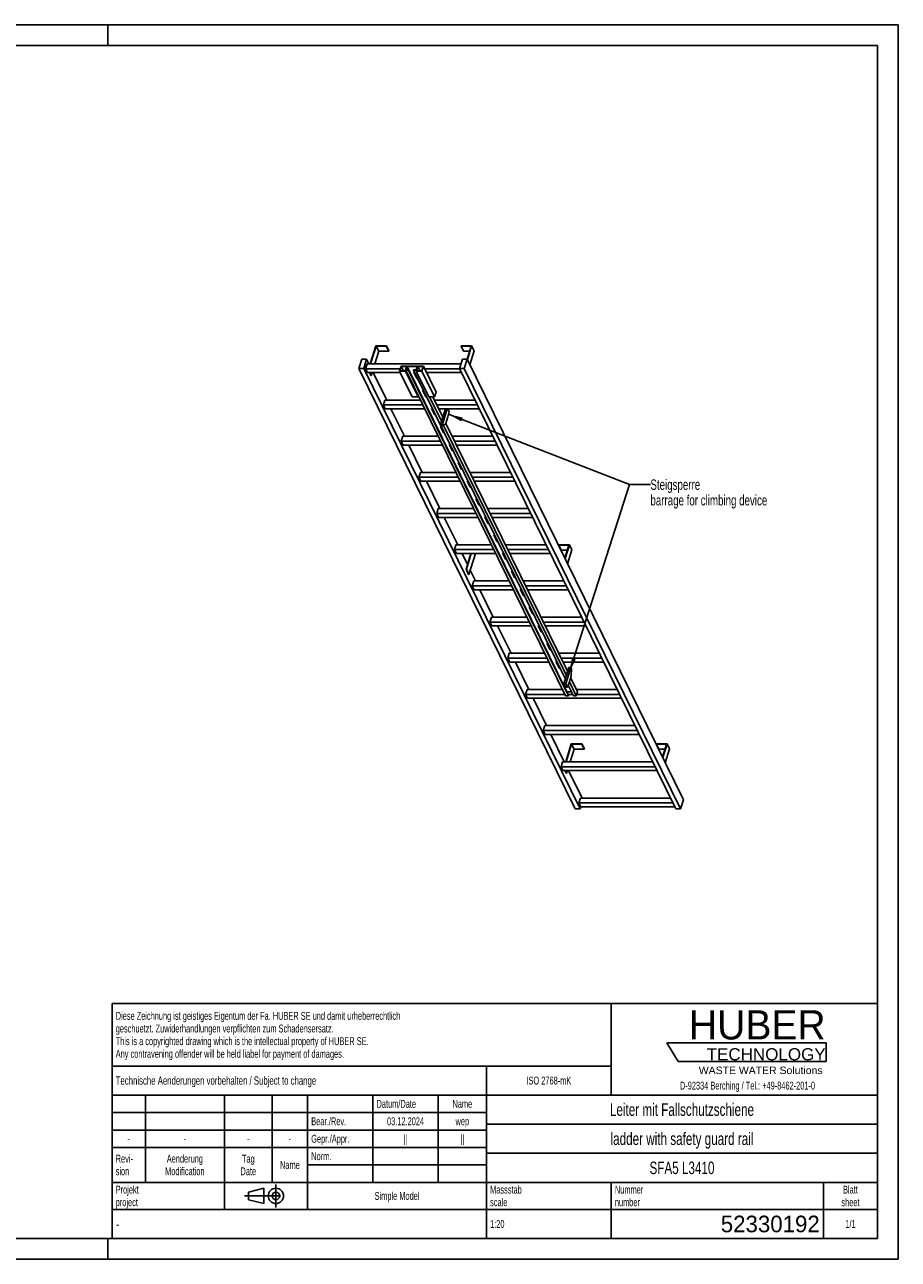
# Model space of a CAD drawing. Header units: millimetres. Extents: x 0 to 8400, y 0 to 5940.
# Tile 2 of 2: x 4200 to 8400, y 0 to 5940. Entities that reach past the tile are written whole.
import ezdxf

# ---------------------------------------------------------------- set-up
doc = ezdxf.new("R2010")
doc.units = ezdxf.units.MM
doc.header["$LTSCALE"] = 462
doc.linetypes.add('CENTER', pattern=[0.6, 0.375, -0.075, 0.075, -0.075])
doc.layers.get('0').update_dxf_attribs({"linetype": 'CONTINUOUS'})
for name, color, linetype in [('053_NOTES', 7, 'CONTINUOUS'), ('HUBER_Logo_BL1', 7, 'CONTINUOUS'), ('HUBER_Logo_BL2', 7, 'CONTINUOUS')]:
    doc.layers.add(name, color=color, linetype=linetype)
doc.styles.get("Standard").update_dxf_attribs({"font": 'txt', "width": 0.7})
doc.styles.add('TEXTSTYLE_2', font='txt')
doc.styles.add('TEXTSTYLE_3', font='arial.ttf')
doc.styles.add('TEXTSTYLE_4', font='txt', dxfattribs={"width": 0.8})
doc.styles.add('TEXTSTYLE_5', font='txt')
doc.dimstyles.get("Standard").update_dxf_attribs({"dimtxt": 50, "dimasz": 70, "dimexe": 2, "dimexo": 1, "dimtad": 1, "dimtxsty": 'Standard', "dimblk": '_FILLED', "dimblk1": '_FILLED', "dimblk2": '_FILLED', "dimcen": 0.09, "dimazin": 2, "dimtol": 1, "dimtp": 0.01, "dimtm": 0.01, "dimtfac": 1, "dimtofl": 0, "dimtmove": 0, "dimatfit": 3, "dimldrblk": '_FILLED', "dimfxl": 1, "dimtolj": 1, "dimarcsym": 0})

# ---------------------------------------------------------------- blocks, each defined once
blk = doc.blocks.new('HUBER_LOGO_BL1', base_point=(7675, 1007.5))
at = {"layer": 'HUBER_Logo_BL1', "color": 2, "linetype": 'Continuous', "attachment_point": 3, "line_spacing_factor": 0.78}
for s, insert, char_height, width, style in [('HUBER\\P\\fArial;\\H58.5;TECHNOLOGY ', (8050.7, 1198.2), 140.4, 775.343, 'TEXTSTYLE_2'), ('WASTE WATER Solutions', (8036, 927.2), 36, 594.067, 'TEXTSTYLE_3')]:
    blk.add_mtext(s, dxfattribs=dict(at, insert=insert, char_height=char_height, width=width, style=style))
at = {"layer": 'HUBER_Logo_BL1', "color": 2, "linetype": 'Continuous', "insert": (7675, 854.8), "char_height": 38, "width": 1621.786, "attachment_point": 2, "line_spacing_factor": 0.96}
blk.add_mtext('D-92334 Berching / Tel.: +49-8462-201-0', dxfattribs=at)
blk = doc.blocks.new('PROJEKTIONSMETHODE_1_BL3', base_point=(5360, 305))
at = {"color": 2, "linetype": 'CENTER'}
for p, q in [((5407.7, 360), (5407.7, 250)), ((5257.3, 305), (5462.7, 305))]:
    blk.add_line(p, q, dxfattribs=at)
at = {"color": 2, "linetype": 'Continuous'}
for p, q in [((5275.7, 323.3), (5349, 341.7)), ((5275.7, 286.7), (5275.7, 323.3)), ((5349, 268.3), (5349, 341.7)), ((5275.7, 286.7), (5349, 268.3))]:
    blk.add_line(p, q, dxfattribs=at)
for radius in [36.7, 18.3]:
    blk.add_circle((5407.7, 305), radius, dxfattribs=at)
blk = doc.blocks.new('*T13')
at = {"color": 3, "linetype": 'Continuous'}
for p, q in [((0, 0), (3680, 0)), ((0, 0), (0, -1130)), ((2400, 0), (2400, -440)), ((3680, 0), (3680, -1130)), ((0, -300), (2400, -300)), ((1800, -300), (1800, -1130)), ((0, -440), (3680, -440)), ((160, -440), (160, -860)), ((540, -440), (540, -990)), ((770, -440), (770, -860)), ((940, -440), (940, -990)), ((1254, -440), (1254, -860)), ((1568, -440), (1568, -860)), ((0, -524), (1800, -524)), ((1800, -580), (3680, -580)), ((0, -608), (1800, -608)), ((0, -692), (1800, -692)), ((1800, -720), (3680, -720)), ((940, -776), (1800, -776)), ((0, -860), (3680, -860)), ((2400, -860), (2400, -1130)), ((3420, -860), (3420, -1130)), ((0, -990), (3680, -990)), ((0, -1130), (3680, -1130))]:
    blk.add_line(p, q, dxfattribs=at)
at = {"color": 2, "linetype": 'Continuous', "line_spacing_factor": 0.96}
for s, insert, char_height, width, attachment_point in [('Diese Zeichnung ist geistiges Eigentum der Fa. HUBER SE und damit urheberrechtlich \\Pgeschuetzt. Zuwiderhandlungen verpflichten zum Schadensersatz.\\PThis is a copyrighted drawing which is the intellectual property of HUBER SE.\\PAny contravening offender will be held liabel for payment of damages.', (17.5, -39.8), 38, 4429.714, 1), ('Technische Aenderungen vorbehalten / Subject to change', (17.5, -350), 40, 3049.524, 1), ('ISO 2768-mK', (2100, -351), 38, 665.905, 2), ('Datum/Date', (1271.5, -463), 38, 584.476, 1), ('Name', (1684, -463), 38, 253.333, 2), ('Leiter mit Fallschutzschiene', (2740, -480), 60, 2260, 2), ('Bear./Rev.', (957.5, -547), 38, 544.667, 1), ('03.12.2024', (1411, -547), 38, 557.333, 2), ('wep', (1684, -547), 38, 199.048, 2), ('-', (80, -631), 38, 68.762, 2), ('-', (350, -631), 38, 68.762, 2), ('-', (655, -631), 38, 68.762, 2), ('-', (855, -631), 38, 68.762, 2), ('Gepr./Appr.', (957.5, -631), 38, 598.952, 1), ('||', (1411, -631), 38, 101.333, 2), ('||', (1684, -631), 38, 101.333, 2), ('ladder with safety guard rail', (2740, -620), 60, 2391.429, 2), ('Revi-\\Psion', (17.5, -726.6), 38, 276.857, 1), ('Aenderung\\PModification', (350, -726.6), 38, 606.19, 2), ('Tag\\PDate', (655, -726.6), 38, 235.238, 2), ('Name', (855, -757), 38, 253.333, 2), ('Norm. ', (957.5, -715), 38, 351.048, 1), ('SFA5 L3410', (2740, -760), 60, 905.714, 2), ('Projekt\\Pproject', (17.5, -875.6), 38, 367.333, 1), ('Massstab\\Pscale', (1817.5, -875.6), 38, 448.762, 1), ('Nummer\\Pnumber', (2417.5, -875.6), 38, 372.762, 1), ('Blatt\\Psheet', (3550, -875.6), 38, 275.048, 2), ('Simple Model', (1370, -906), 38, 656.857, 2), ('1:20', (1817.5, -1041), 38, 204.476, 1), ('1/1', (3550, -1041), 38, 159.238, 2)]:
    blk.add_mtext(s, dxfattribs=dict(at, insert=insert, char_height=char_height, width=width, attachment_point=attachment_point))
for s, insert, char_height, width, attachment_point, style in [('-', (17.5, -1035), 50, 36.667, 1, 'TEXTSTYLE_4'), ('52330192', (3402.5, -1020), 80, 1093.333, 3, 'TEXTSTYLE_5')]:
    blk.add_mtext(s, dxfattribs=dict(at, insert=insert, char_height=char_height, width=width, attachment_point=attachment_point, style=style))
blk = doc.blocks.new('_FILLED')
at = {"color": 0, "linetype": 'ByBlock'}
blk.add_solid([(0, 0), (-1, 0.143), (-1, -0.143)], dxfattribs=at)
blk = doc.blocks.new('HUBER_LOGO_BL2', base_point=(7670.4, 997))
at = {"layer": 'HUBER_Logo_BL2', "color": 5, "linetype": 'Continuous'}
for p, q in [((8052.9, 1042), (7287.9, 1042)), ((7287.9, 1042), (7341.9, 952)), ((8052.9, 1042), (8052.9, 952)), ((7341.9, 952), (8052.9, 952))]:
    blk.add_line(p, q, dxfattribs=at)

msp = doc.modelspace()

# ---------------------------------------------------------------- linework, layer by layer
at = {"color": 3, "linetype": 'Continuous'}
for p, q in [((8400, 5940), (0, 5940)), ((4600, 5940), (4600, 5840)), ((8400, 5940), (8400, 0)), ((4600, 0), (4600, 100)), ((8400, 0), (0, 0))]:
    msp.add_line(p, q, dxfattribs=at)
at = {"color": 5, "linetype": 'Continuous'}
for p, q in [((8300, 5840), (100, 5840)), ((8300, 100), (8300, 5840)), ((100, 100), (8300, 100))]:
    msp.add_line(p, q, dxfattribs=at)
at = {"color": 7, "linetype": 'Continuous'}
for p, q in [((5888.227, 4395.11), (5861.31, 4308.009)), ((5863.153, 4308.009), (5889.585, 4393.543)), ((5901.786, 4368.679), (5883.038, 4308.009)), ((5938.885, 4395.11), (5888.227, 4395.11)), ((5889.585, 4393.543), (5901.786, 4368.679)), ((5889.585, 4393.543), (5938.401, 4393.543)), ((5901.786, 4368.679), (5950.602, 4368.679)), ((5938.401, 4393.543), (5938.885, 4395.11)), ((5938.401, 4393.543), (5950.602, 4368.679)), ((5938.885, 4395.11), (5951.087, 4370.246)), ((5950.602, 4368.679), (5951.087, 4370.246)), ((6298.099, 4395.11), (6297.615, 4393.543)), ((6297.615, 4393.543), (6309.816, 4368.679)), ((6297.615, 4393.543), (6346.431, 4393.543)), ((6348.757, 4395.11), (6298.099, 4395.11)), ((6309.816, 4368.679), (6338.747, 4368.679)), ((6346.431, 4393.543), (6327.11, 4331.02)), ((6328.243, 4328.728), (6348.757, 4395.11)), ((6340.445, 4303.864), (6360.959, 4370.246)), ((6348.757, 4395.11), (6360.959, 4370.246)), ((5820.537, 4331.016), (5806.739, 4286.367)), ((6846.932, 2166.677), (5806.739, 4286.367)), ((5806.739, 4286.367), (5829.766, 4286.367)), ((5843.563, 4331.016), (5820.537, 4331.016)), ((5829.766, 4286.367), (5843.563, 4331.016)), ((6869.958, 2166.677), (5829.766, 4286.367)), ((5846.396, 4308.009), (5839.134, 4284.509)), ((5848.286, 4265.861), (5839.134, 4284.509)), ((6006.035, 4284.509), (5839.134, 4284.509)), ((5854.854, 4308.009), (5843.563, 4331.016)), ((6296.984, 4308.009), (5846.396, 4308.009)), ((6009.853, 4296.863), (6002.591, 4273.364)), ((6010.532, 4296.08), (6003.754, 4274.147)), ((6009.853, 4296.863), (6116.696, 4296.863)), ((6010.532, 4296.08), (6021.295, 4274.147)), ((6036.322, 4296.08), (6010.532, 4296.08)), ((6029.544, 4274.147), (6036.322, 4296.08)), ((6031.699, 4278.142), (6030.223, 4273.364)), ((6031.699, 4278.142), (6800.405, 2711.685)), ((6045.515, 4278.142), (6031.699, 4278.142)), ((6038.188, 4296.158), (6032.863, 4278.925)), ((6032.863, 4278.925), (6045.757, 4278.925)), ((6038.188, 4296.158), (6806.894, 2729.701)), ((6087.925, 4296.158), (6038.188, 4296.158)), ((6045.757, 4278.925), (6045.515, 4278.142)), ((6814.221, 2711.685), (6045.515, 4278.142)), ((6045.757, 4278.925), (6814.463, 2712.468)), ((6069.463, 4278.142), (6069.705, 4278.925)), ((6799.364, 2790.759), (6069.463, 4278.142)), ((6083.279, 4278.142), (6069.463, 4278.142)), ((6069.705, 4278.925), (6082.6, 4278.925)), ((6083.279, 4278.142), (6081.802, 4273.364)), ((6082.6, 4278.925), (6087.925, 4296.158)), ((6089.743, 4296.08), (6082.965, 4274.147)), ((6089.743, 4296.08), (6100.507, 4274.147)), ((6115.533, 4296.08), (6089.743, 4296.08)), ((6108.755, 4274.147), (6115.533, 4296.08)), ((6116.696, 4296.863), (6109.434, 4273.364)), ((6177.704, 4172.541), (6116.696, 4296.863)), ((6291.208, 4284.509), (6122.759, 4284.509)), ((6304.094, 4331.016), (6290.296, 4286.367)), ((7330.489, 2166.677), (6290.296, 4286.367)), ((6290.296, 4286.367), (6313.323, 4286.367)), ((6327.12, 4331.016), (6304.094, 4331.016)), ((6313.323, 4286.367), (6327.12, 4331.016)), ((7353.515, 2166.677), (6313.323, 4286.367)), ((7367.313, 2211.326), (6327.12, 4331.016)), ((5848.286, 4265.861), (6006.273, 4265.861)), ((5864.118, 4252.747), (5857.683, 4265.861)), ((5859.525, 4265.861), (5865.96, 4252.747)), ((5864.118, 4252.747), (5865.96, 4252.747)), ((5870.013, 4265.861), (5865.96, 4252.747)), ((5940.265, 4133.958), (5875.537, 4265.861)), ((6002.591, 4273.364), (6063.599, 4149.042)), ((6030.223, 4273.364), (6002.591, 4273.364)), ((6003.754, 4274.147), (6029.544, 4274.147)), ((6091.231, 4149.042), (6030.223, 4273.364)), ((6070.336, 4268.186), (6085.588, 4237.105)), ((6074.349, 4268.186), (6070.336, 4268.186)), ((6070.9, 4268.186), (6085.806, 4237.81)), ((6072.041, 4265.861), (6075.489, 4265.861)), ((6081.802, 4273.364), (6142.811, 4149.042)), ((6109.434, 4273.364), (6081.802, 4273.364)), ((6082.965, 4274.147), (6108.755, 4274.147)), ((6085.588, 4237.105), (6085.806, 4237.81)), ((6085.588, 4237.105), (6089.601, 4237.105)), ((6085.806, 4237.81), (6089.255, 4237.81)), ((6170.442, 4149.042), (6109.434, 4273.364)), ((6131.91, 4265.861), (6300.359, 4265.861)), ((6113.042, 4181.16), (6128.294, 4150.08)), ((6117.055, 4181.16), (6113.042, 4181.16)), ((6113.606, 4181.16), (6128.512, 4150.785)), ((6177.704, 4172.541), (6170.442, 4149.042)), ((5931.808, 4133.958), (5924.546, 4110.459)), ((5933.697, 4091.81), (5924.546, 4110.459)), ((6113.986, 4110.459), (5924.546, 4110.459)), ((6102.454, 4133.958), (5931.808, 4133.958)), ((6063.599, 4149.042), (6091.231, 4149.042)), ((6092.708, 4153.82), (6091.231, 4149.042)), ((6128.294, 4150.08), (6128.512, 4150.785)), ((6128.294, 4150.08), (6132.307, 4150.08)), ((6128.512, 4150.785), (6131.961, 4150.785)), ((6142.811, 4149.042), (6170.442, 4149.042)), ((6203.923, 4032.295), (6146.632, 4149.042)), ((6209.708, 4051.017), (6161.605, 4149.042)), ((6365.087, 4133.958), (6169.006, 4133.958)), ((6376.619, 4110.459), (6180.538, 4110.459)), ((5933.697, 4091.81), (6123.138, 4091.81)), ((6025.677, 3959.908), (5960.949, 4091.81)), ((6155.748, 4094.135), (6171, 4063.055)), ((6159.76, 4094.135), (6155.748, 4094.135)), ((6156.312, 4094.135), (6171.218, 4063.76)), ((6157.453, 4091.81), (6160.901, 4091.81)), ((6171, 4063.055), (6171.218, 4063.76)), ((6171, 4063.055), (6175.012, 4063.055)), ((6171.218, 4063.76), (6174.667, 4063.76)), ((6189.69, 4091.81), (6385.771, 4091.81)), ((6222.315, 4091.81), (6199.057, 4016.55)), ((6231.525, 4091.81), (6208.268, 4016.55)), ((6224.681, 4021.402), (6234.364, 4052.735)), ((6240.101, 4079.343), (6233.982, 4091.81)), ((6234.364, 4052.735), (6240.101, 4079.343)), ((6198.454, 4007.11), (6213.706, 3976.029)), ((6202.466, 4007.11), (6198.454, 4007.11)), ((6199.018, 4007.11), (6213.924, 3976.734)), ((6199.057, 4016.55), (6202.108, 4010.334)), ((6199.057, 4016.55), (6208.268, 4016.55)), ((6202.108, 4010.334), (6211.318, 4010.334)), ((6208.268, 4016.55), (6211.318, 4010.334)), ((6211.318, 4010.334), (6224.681, 4021.402)), ((6804.703, 2808.034), (6213.723, 4012.325)), ((6810.488, 2826.756), (6224.368, 4021.143)), ((6017.22, 3959.908), (6009.958, 3936.408)), ((6019.109, 3917.76), (6009.958, 3936.408)), ((6199.398, 3936.408), (6009.958, 3936.408)), ((6187.866, 3959.908), (6017.22, 3959.908)), ((6213.706, 3976.029), (6213.924, 3976.734)), ((6213.706, 3976.029), (6217.718, 3976.029)), ((6213.924, 3976.734), (6217.372, 3976.734)), ((6450.499, 3959.908), (6254.418, 3959.908)), ((6462.031, 3936.408), (6265.95, 3936.408)), ((6019.109, 3917.76), (6208.549, 3917.76)), ((6111.089, 3785.857), (6046.36, 3917.76)), ((6241.16, 3920.084), (6256.412, 3889.004)), ((6245.172, 3920.084), (6241.16, 3920.084)), ((6241.723, 3920.084), (6256.63, 3889.709)), ((6242.864, 3917.76), (6246.313, 3917.76)), ((6256.412, 3889.004), (6256.63, 3889.709)), ((6256.412, 3889.004), (6260.424, 3889.004)), ((6256.63, 3889.709), (6260.078, 3889.709)), ((6275.101, 3917.76), (6471.182, 3917.76)), ((6283.865, 3833.059), (6299.118, 3801.978)), ((6287.878, 3833.059), (6283.865, 3833.059)), ((6284.429, 3833.059), (6299.335, 3802.683)), ((6299.118, 3801.978), (6299.335, 3802.683)), ((6299.118, 3801.978), (6303.13, 3801.978)), ((6299.335, 3802.683), (6302.784, 3802.683)), ((6102.632, 3785.857), (6095.37, 3762.357)), ((6104.521, 3743.709), (6095.37, 3762.357)), ((6284.81, 3762.357), (6095.37, 3762.357)), ((6273.278, 3785.857), (6102.632, 3785.857)), ((6104.521, 3743.709), (6293.961, 3743.709)), ((6196.501, 3611.806), (6131.772, 3743.709)), ((6326.571, 3746.033), (6341.823, 3714.953)), ((6330.584, 3746.033), (6326.571, 3746.033)), ((6327.135, 3746.033), (6342.041, 3715.658)), ((6328.276, 3743.709), (6331.725, 3743.709)), ((6535.911, 3785.857), (6339.83, 3785.857)), ((6547.443, 3762.357), (6351.362, 3762.357)), ((6360.513, 3743.709), (6556.594, 3743.709)), ((6341.823, 3714.953), (6342.041, 3715.658)), ((6341.823, 3714.953), (6345.836, 3714.953)), ((6342.041, 3715.658), (6345.49, 3715.658)), ((6369.277, 3659.008), (6384.529, 3627.928)), ((6373.29, 3659.008), (6369.277, 3659.008)), ((6369.841, 3659.008), (6384.747, 3628.633)), ((6384.529, 3627.928), (6384.747, 3628.633)), ((6384.529, 3627.928), (6388.542, 3627.928)), ((6384.747, 3628.633), (6388.196, 3628.633)), ((6188.043, 3611.806), (6180.781, 3588.306)), ((6189.933, 3569.658), (6180.781, 3588.306)), ((6370.222, 3588.306), (6180.781, 3588.306)), ((6358.69, 3611.806), (6188.043, 3611.806)), ((6189.933, 3569.658), (6379.373, 3569.658)), ((6281.912, 3437.755), (6217.184, 3569.658)), ((6411.983, 3571.983), (6427.235, 3540.902)), ((6415.996, 3571.983), (6411.983, 3571.983)), ((6412.547, 3571.983), (6427.453, 3541.607)), ((6413.688, 3569.658), (6417.136, 3569.658)), ((6621.322, 3611.806), (6425.242, 3611.806)), ((6632.854, 3588.306), (6436.774, 3588.306)), ((6445.925, 3569.658), (6642.006, 3569.658)), ((6427.235, 3540.902), (6427.453, 3541.607)), ((6427.235, 3540.902), (6431.248, 3540.902)), ((6427.453, 3541.607), (6430.902, 3541.607)), ((6454.689, 3484.957), (6469.941, 3453.877)), ((6458.701, 3484.957), (6454.689, 3484.957)), ((6455.253, 3484.957), (6470.159, 3454.582)), ((6469.941, 3453.877), (6470.159, 3454.582)), ((6469.941, 3453.877), (6473.953, 3453.877)), ((6470.159, 3454.582), (6473.608, 3454.582)), ((6273.455, 3437.755), (6266.193, 3414.255)), ((6275.344, 3395.607), (6266.193, 3414.255)), ((6455.633, 3414.255), (6266.193, 3414.255)), ((6444.101, 3437.755), (6273.455, 3437.755)), ((6275.344, 3395.607), (6464.785, 3395.607)), ((6328.58, 3342.657), (6302.596, 3395.607)), ((6344.943, 3395.607), (6321.681, 3320.332)), ((6323.523, 3320.332), (6346.785, 3395.607)), ((6335.725, 3295.467), (6366.67, 3395.607)), ((6357.991, 3437.831), (6357.968, 3437.755)), ((6408.649, 3437.831), (6357.991, 3437.831)), ((6408.626, 3437.755), (6408.649, 3437.831)), ((6408.686, 3437.755), (6408.649, 3437.831)), ((6497.395, 3397.932), (6512.647, 3366.851)), ((6501.407, 3397.932), (6497.395, 3397.932)), ((6497.959, 3397.932), (6512.865, 3367.556)), ((6499.099, 3395.607), (6502.548, 3395.607)), ((6706.734, 3437.755), (6510.653, 3437.755)), ((6718.266, 3414.255), (6522.185, 3414.255)), ((6531.337, 3395.607), (6727.417, 3395.607)), ((6767.863, 3437.831), (6767.379, 3436.264)), ((6767.379, 3436.264), (6816.195, 3436.264)), ((6779.581, 3411.4), (6767.379, 3436.264)), ((6818.522, 3437.831), (6767.863, 3437.831)), ((6779.581, 3411.4), (6808.512, 3411.4)), ((6816.195, 3436.264), (6796.878, 3373.752)), ((6798.008, 3371.449), (6818.522, 3437.831)), ((6810.21, 3346.584), (6830.723, 3412.966)), ((6830.723, 3412.966), (6818.522, 3437.831)), ((6512.647, 3366.851), (6512.865, 3367.556)), ((6512.647, 3366.851), (6516.659, 3366.851)), ((6512.865, 3367.556), (6516.313, 3367.556)), ((6333.883, 3295.467), (6321.681, 3320.332)), ((6321.681, 3320.332), (6323.523, 3320.332)), ((6335.725, 3295.467), (6323.523, 3320.332)), ((6333.883, 3295.467), (6335.725, 3295.467)), ((6367.324, 3263.705), (6341.912, 3315.489)), ((6540.101, 3310.907), (6555.353, 3279.826)), ((6544.113, 3310.907), (6540.101, 3310.907)), ((6540.664, 3310.907), (6555.571, 3280.531)), ((6555.353, 3279.826), (6555.571, 3280.531)), ((6555.353, 3279.826), (6559.365, 3279.826)), ((6555.571, 3280.531), (6559.019, 3280.531)), ((6358.867, 3263.705), (6351.605, 3240.205)), ((6360.756, 3221.556), (6351.605, 3240.205)), ((6541.045, 3240.205), (6351.605, 3240.205)), ((6529.513, 3263.705), (6358.867, 3263.705)), ((6360.756, 3221.556), (6550.196, 3221.556)), ((6452.736, 3089.654), (6388.007, 3221.556)), ((6586.819, 3223.881), (6582.807, 3223.881)), ((6582.807, 3223.881), (6598.059, 3192.801)), ((6583.37, 3223.881), (6598.276, 3193.506)), ((6584.511, 3221.556), (6587.96, 3221.556)), ((6792.146, 3263.705), (6596.065, 3263.705)), ((6803.678, 3240.205), (6607.597, 3240.205)), ((6616.748, 3221.556), (6812.829, 3221.556)), ((6598.059, 3192.801), (6598.276, 3193.506)), ((6598.059, 3192.801), (6602.071, 3192.801)), ((6598.276, 3193.506), (6601.725, 3193.506)), ((6444.278, 3089.654), (6437.016, 3066.154)), ((6614.925, 3089.654), (6444.278, 3089.654)), ((6629.525, 3136.856), (6625.512, 3136.856)), ((6625.512, 3136.856), (6640.764, 3105.775)), ((6626.076, 3136.856), (6640.982, 3106.48)), ((6640.764, 3105.775), (6640.982, 3106.48)), ((6640.764, 3105.775), (6644.777, 3105.775)), ((6640.982, 3106.48), (6644.431, 3106.48)), ((6877.558, 3089.654), (6681.477, 3089.654)), ((6626.457, 3066.154), (6437.016, 3066.154)), ((6446.168, 3047.506), (6437.016, 3066.154)), ((6446.168, 3047.506), (6635.608, 3047.506)), ((6538.147, 2915.603), (6473.419, 3047.506)), ((6672.231, 3049.83), (6668.218, 3049.83)), ((6668.218, 3049.83), (6683.47, 3018.75)), ((6668.782, 3049.83), (6683.688, 3019.455)), ((6669.923, 3047.506), (6673.372, 3047.506)), ((6889.09, 3066.154), (6693.009, 3066.154)), ((6702.16, 3047.506), (6898.241, 3047.506)), ((6683.47, 3018.75), (6683.688, 3019.455)), ((6683.47, 3018.75), (6687.483, 3018.75)), ((6683.688, 3019.455), (6687.137, 3019.455)), ((6529.69, 2915.603), (6522.428, 2892.103)), ((6700.336, 2915.603), (6529.69, 2915.603)), ((6714.937, 2962.805), (6710.924, 2962.805)), ((6710.924, 2962.805), (6726.176, 2931.724)), ((6711.488, 2962.805), (6726.394, 2932.429)), ((6726.176, 2931.724), (6726.394, 2932.429)), ((6726.176, 2931.724), (6730.189, 2931.724)), ((6726.394, 2932.429), (6729.843, 2932.429)), ((6962.969, 2915.603), (6766.888, 2915.603)), ((6711.868, 2892.103), (6522.428, 2892.103)), ((6531.579, 2873.455), (6522.428, 2892.103)), ((6531.579, 2873.455), (6721.02, 2873.455)), ((6623.559, 2741.552), (6558.831, 2873.455)), ((6757.642, 2875.78), (6753.63, 2875.78)), ((6753.63, 2875.78), (6768.882, 2844.699)), ((6754.194, 2875.78), (6769.1, 2845.404)), ((6755.335, 2873.455), (6758.783, 2873.455)), ((6974.501, 2892.103), (6778.42, 2892.103)), ((6787.572, 2873.455), (6983.653, 2873.455)), ((6768.882, 2844.699), (6769.1, 2845.404)), ((6768.882, 2844.699), (6772.895, 2844.699)), ((6769.1, 2845.404), (6772.549, 2845.404)), ((6816.806, 2847.201), (6792.6, 2768.868)), ((6826.017, 2847.201), (6801.81, 2768.868)), ((6816.806, 2847.201), (6826.017, 2847.201)), ((6818.223, 2773.719), (6827.906, 2805.052)), ((6857.77, 2730.406), (6825.291, 2796.591)), ((6829.067, 2840.984), (6826.017, 2847.201)), ((6827.906, 2805.052), (6829.067, 2840.984)), ((6615.102, 2741.552), (6607.84, 2718.052)), ((6785.748, 2741.552), (6615.102, 2741.552)), ((6792.6, 2768.868), (6801.81, 2768.868)), ((6792.6, 2768.868), (6800.226, 2753.328)), ((6798.745, 2788.754), (6796.336, 2788.754)), ((6796.336, 2788.754), (6797.814, 2785.742)), ((6796.9, 2788.754), (6798.032, 2786.447)), ((6800.226, 2753.328), (6809.436, 2753.328)), ((6801.81, 2768.868), (6809.436, 2753.328)), ((6809.436, 2753.328), (6818.223, 2773.719)), ((6811.439, 2757.976), (6811.588, 2757.674)), ((6811.588, 2757.674), (6811.806, 2758.379)), ((6811.588, 2757.674), (6815.6, 2757.674)), ((6811.703, 2758.588), (6811.806, 2758.379)), ((6811.806, 2758.379), (6815.254, 2758.379)), ((6838.168, 2711.685), (6813.315, 2762.33)), ((6851.984, 2711.685), (6819.506, 2777.869)), ((7048.381, 2741.552), (6852.3, 2741.552)), ((6797.28, 2718.052), (6607.84, 2718.052)), ((6616.991, 2699.404), (6607.84, 2718.052)), ((6616.991, 2699.404), (7069.064, 2699.404)), ((6708.971, 2567.501), (6644.242, 2699.404)), ((6800.405, 2711.685), (6814.221, 2711.685)), ((6806.894, 2729.701), (6806.551, 2728.592)), ((6829.327, 2729.701), (6806.894, 2729.701)), ((6835.044, 2718.052), (6811.723, 2718.052)), ((6814.221, 2711.685), (6814.463, 2712.468)), ((6838.168, 2711.685), (6851.984, 2711.685)), ((6857.77, 2730.406), (6851.984, 2711.685)), ((7059.913, 2718.052), (6853.952, 2718.052)), ((6700.514, 2567.501), (6693.252, 2544.002)), ((7133.793, 2567.501), (6700.514, 2567.501)), ((7145.325, 2544.002), (6693.252, 2544.002)), ((6702.403, 2525.353), (6693.252, 2544.002)), ((6702.403, 2525.353), (7154.476, 2525.353)), ((6794.383, 2393.451), (6729.654, 2525.353)), ((6827.756, 2480.551), (6800.839, 2393.451)), ((6802.681, 2393.451), (6829.114, 2478.985)), ((6841.315, 2454.12), (6822.567, 2393.451)), ((6878.414, 2480.551), (6827.756, 2480.551)), ((6829.114, 2478.985), (6877.93, 2478.985)), ((6841.315, 2454.12), (6829.114, 2478.985)), ((6890.131, 2454.12), (6841.315, 2454.12)), ((6877.93, 2478.985), (6878.414, 2480.551)), ((6890.131, 2454.12), (6877.93, 2478.985)), ((6890.616, 2455.687), (6878.414, 2480.551)), ((6890.616, 2455.687), (6890.131, 2454.12)), ((7237.628, 2480.551), (7237.144, 2478.985)), ((7237.144, 2478.985), (7285.96, 2478.985)), ((7249.345, 2454.12), (7237.144, 2478.985)), ((7288.286, 2480.551), (7237.628, 2480.551)), ((7278.276, 2454.12), (7249.345, 2454.12)), ((7285.96, 2478.985), (7266.642, 2416.473)), ((7267.772, 2414.169), (7288.286, 2480.551)), ((7300.488, 2455.687), (7279.974, 2389.305)), ((7300.488, 2455.687), (7288.286, 2480.551)), ((6785.925, 2393.451), (6778.663, 2369.951)), ((7219.204, 2393.451), (6785.925, 2393.451)), ((7230.737, 2369.951), (6778.663, 2369.951)), ((6787.815, 2351.302), (6778.663, 2369.951)), ((6787.815, 2351.302), (7239.888, 2351.302)), ((6803.647, 2338.188), (6797.212, 2351.302)), ((6805.489, 2338.188), (6799.054, 2351.302)), ((6805.489, 2338.188), (6803.647, 2338.188)), ((6809.542, 2351.302), (6805.489, 2338.188)), ((6879.794, 2219.4), (6815.066, 2351.302)), ((6871.337, 2219.4), (6864.075, 2195.9)), ((7304.616, 2219.4), (6871.337, 2219.4)), ((7353.515, 2166.677), (7367.313, 2211.326)), ((6846.932, 2166.677), (6869.958, 2166.677)), ((7316.148, 2195.9), (6864.075, 2195.9)), ((6873.226, 2177.252), (6864.075, 2195.9)), ((6869.958, 2166.677), (6873.226, 2177.252)), ((6873.226, 2177.252), (7325.299, 2177.252)), ((7330.489, 2166.677), (7353.515, 2166.677))]:
    msp.add_line(p, q, dxfattribs=at)

# ---------------------------------------------------------------- block references
msp.add_blockref('*T13', (4620, 1230))
at = {"color": 2, "linetype": 'Continuous'}
msp.add_blockref('PROJEKTIONSMETHODE_1_BL3', (5360, 305), dxfattribs=at)
at = {"layer": 'HUBER_Logo_BL1'}
msp.add_blockref('HUBER_LOGO_BL1', (7674.994, 1007.484), dxfattribs=at)
at = {"layer": 'HUBER_Logo_BL2'}
msp.add_blockref('HUBER_LOGO_BL2', (7670.375, 996.993), dxfattribs=at)

# ---------------------------------------------------------------- texts
at = {"layer": '053_NOTES', "color": 2, "linetype": 'Continuous', "insert": (7208.268, 3752.142), "char_height": 50, "width": 1396.42857, "attachment_point": 1, "line_spacing_factor": 0.9}
msp.add_mtext('Steigsperre\\Pbarrage for climbing device', dxfattribs=at)

# ---------------------------------------------------------------- leaders
at = {"layer": '053_NOTES', "color": 2, "linetype": 'Continuous', "annotation_type": 0, "has_hookline": 1, "hookline_direction": 1, "text_width": 846.929}
for points in [[(6237.211, 4065.942), (7108.268, 3727.142), (7208.268, 3727.142)], [(6818.425, 2822.632), (7108.268, 3727.142), (7208.268, 3727.142)]]:
    msp.add_leader(points, dimstyle='Standard', override={"dimtad": 0}, dxfattribs=at)

doc.saveas('drawing.dxf')
